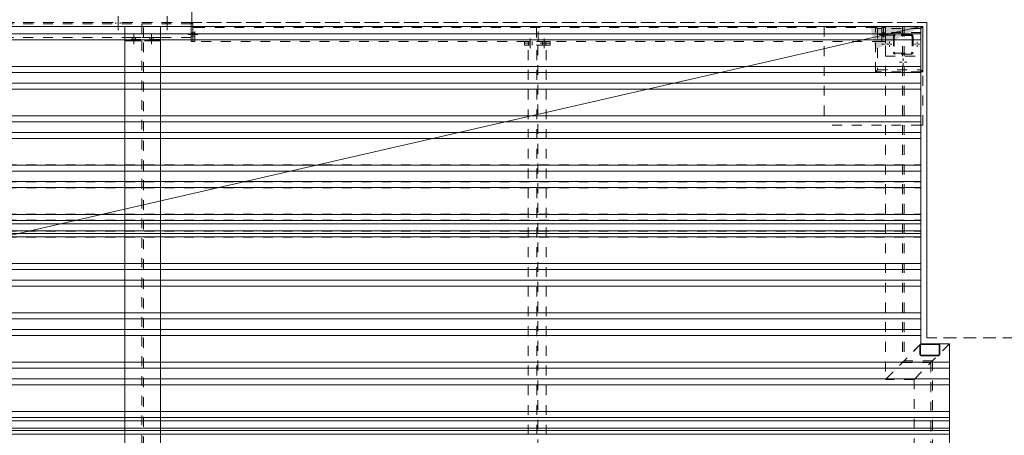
# Model space of a CAD drawing. Header units: millimetres. Extents: x -40 to 380, y -159 to 138.
# Tile 9 of 11: x 229 to 328, y 35 to 77. Entities that reach past the tile are written whole.
import ezdxf

# ---------------------------------------------------------------- set-up
doc = ezdxf.new("R2010")
doc.units = ezdxf.units.MM
for name, pattern in [('XKITLINE00', [0]), ('XKITLINE01', [4, 1, -1, 1, -1]), ('XKITLINE02', [4, 2, -2])]:
    doc.linetypes.add(name, pattern=pattern)
for name, color, linetype, lineweight in [('Grafický prvek', 3, 'Continuous', 0), ('Prvek', 2, 'Continuous', 0), ('Šroub', 3, 'Continuous', 0)]:
    doc.layers.add(name, color=color, linetype=linetype, lineweight=lineweight)

msp = doc.modelspace()

# ---------------------------------------------------------------- hatches: boundary and pattern name
at = {"layer": 'Grafický prvek'}
msp.add_hatch(color=2, dxfattribs=at).paths.add_polyline_path([(319.9, 76.8), (315.306, 74.463), (314.747, 76.9)], flags=17)

# ---------------------------------------------------------------- linework, layer by layer
at = {"layer": 'Grafický prvek', "color": 2, "linetype": 'XKITLINE00', "lineweight": 0}
msp.add_line((-0.8, 3.2), (319.9, 76.8), dxfattribs=at)
at = {"layer": 'Prvek', "color": 1, "linetype": 'XKITLINE01', "lineweight": 0}
for p, q in [((246, 93.2), (246, 77.2)), ((246, 77.2), (246, 93.2)), ((246, 93.2), (246, 77.2)), ((246, 77.2), (-4, 77.2)), ((245.9, 77.2), (133.2, 77.2)), ((245.9, 77.09), (133.2, 77.09)), ((240.92, 77.09), (240.92, 75.7)), ((241.08, 77.09), (240.92, 77.09)), ((241.08, 75.7), (241.08, 77.09)), ((245.9, 75.3), (245.9, 77.1)), ((320.5, 77.2), (246, 77.2)), ((246, 77.2), (320.5, 77.2)), ((320.5, 45.2), (320.5, 77.2)), ((320.5, 77.2), (320.5, 45.2)), ((245.9, 76.8), (245.9, 75.7)), ((246.1, 76.8), (246.1, 75.3)), ((246.3, 76.7), (246.1, 76.7)), ((246.1, 75.3), (246.1, 76.7)), ((315.94, 76.8), (246.3, 76.8)), ((246.3, 75.3), (246.3, 76.8)), ((246.3, 75.3), (246.3, 76.7)), ((246.3, 76.69), (315.94, 76.69)), ((280.92, 76.69), (280.92, 75.3)), ((281.08, 76.69), (280.92, 76.69)), ((281.08, 75.3), (281.08, 76.69)), ((310.1, 76.8), (310.1, 66.8)), ((319.9, 76.8), (310.1, 76.8)), ((315.3, 72.2), (315.3, 76.8)), ((319.9, 76.8), (315.3, 76.8)), ((315.3, 76.8), (315.5, 76.6)), ((319.9, 76.6), (315.5, 76.6)), ((315.5, 76.6), (315.5, 72.4)), ((319.9, 76.6), (315.5, 76.6)), ((315.5, 76.6), (315.5, 72.4)), ((315.94, 75.3), (315.94, 76.8)), ((315.94, 76.7), (315.94, 75.3)), ((315.94, 76.7), (316.1, 76.7)), ((316.1, 76.7), (316.1, 75.3)), ((316.1, 76.7), (316.3, 76.7)), ((316.1, 76.7), (316.1, 75.3)), ((316.3, 76.8), (316.3, 41)), ((316.3, 76.8), (319.9, 76.8)), ((316.3, 76.7), (316.3, 75.3)), ((319.9, 76.2), (316.3, 76.2)), ((316.3, 76.2), (316.3, 73.8)), ((318.01, 76.075), (316.3, 76.075)), ((316.3, 76.075), (316.3, 75.915)), ((316.3, 75.915), (318.01, 75.915)), ((317.115, 75.877), (317.1, 75.8)), ((317.229, 75.871), (317.208, 75.838)), ((317.3, 76), (317.223, 75.985)), ((317.262, 75.892), (317.229, 75.871)), ((317.3, 75.9), (317.262, 75.892)), ((318.9, 76), (317.3, 76)), ((318.9, 75.9), (317.3, 75.9)), ((318.01, 75.915), (318.01, 76.075)), ((318.015, 76.8), (318.015, 42.715)), ((318.185, 76.8), (318.185, 42.885)), ((318.977, 75.985), (318.9, 76)), ((318.938, 75.892), (318.9, 75.9)), ((318.971, 75.871), (318.938, 75.892)), ((318.992, 75.838), (318.971, 75.871)), ((319.1, 75.8), (319.085, 75.877)), ((320.1, 76.8), (319.9, 76.8)), ((319.9, 76.8), (319.9, 44.6)), ((319.9, 72.4), (319.9, 76.6)), ((319.9, 76.6), (319.9, 72.4)), ((319.9, 73.8), (319.9, 76.2)), ((320.1, 66.8), (320.1, 76.8)), ((245.9, 75.7), (133.2, 75.7)), ((242.8, 75.7), (239.2, 75.7)), ((239.2, 75.7), (239.2, 75.5)), ((242.8, 75.5), (239.2, 75.5)), ((239.2, 75.5), (239.2, 75.34)), ((242.8, 75.5), (239.2, 75.5)), ((242.8, 75.34), (239.2, 75.34)), ((239.2, 75.34), (242.8, 75.34)), ((239.2, 75.34), (239.2, 4.2)), ((240.915, 75.34), (240.915, 4.2)), ((240.92, 75.7), (241.08, 75.7)), ((241.085, 4.2), (241.085, 75.34)), ((242.8, 75.7), (242.8, 75.5)), ((242.8, 75.5), (242.8, 75.34)), ((242.8, 75.34), (242.8, 4.2)), ((246.1, 75.3), (245.9, 75.3)), ((246.3, 75.3), (246.1, 75.3)), ((315.94, 75.3), (246.3, 75.3)), ((282.3, 75.3), (279.7, 75.3)), ((279.7, 75.3), (279.7, 75.1)), ((282.3, 75.1), (279.7, 75.1)), ((279.7, 75.1), (279.7, 74.9)), ((282.3, 75.1), (279.7, 75.1)), ((282.3, 74.9), (279.7, 74.9)), ((280.09, 27.4), (280.09, 74.9)), ((281.91, 74.9), (280.09, 74.9)), ((280.92, 75.3), (281.08, 75.3)), ((280.947, 27.4), (280.947, 74.9)), ((281.053, 74.9), (281.053, 27.4)), ((281.91, 27.4), (281.91, 74.9)), ((282.3, 75.3), (282.3, 75.1)), ((282.3, 75.1), (282.3, 74.9)), ((315.94, 75.3), (316.1, 75.3)), ((316.1, 75.3), (316.3, 75.3)), ((317.1, 75.8), (317.1, 74.2)), ((317.208, 75.838), (317.2, 75.8)), ((317.2, 75.8), (317.2, 74.2)), ((319, 75.8), (318.992, 75.838)), ((319, 75.8), (319, 74.2)), ((319.1, 75.8), (319.1, 74.2)), ((317.1, 74.2), (317.115, 74.123)), ((317.2, 74.2), (317.208, 74.162)), ((317.208, 74.162), (317.229, 74.129)), ((317.223, 74.015), (317.3, 74)), ((317.229, 74.129), (317.262, 74.108)), ((317.262, 74.108), (317.3, 74.1)), ((317.3, 74.1), (318.9, 74.1)), ((318.9, 74), (317.3, 74)), ((318.9, 74.1), (318.938, 74.108)), ((318.9, 74), (318.977, 74.015)), ((318.938, 74.108), (318.971, 74.129)), ((318.971, 74.129), (318.992, 74.162)), ((318.992, 74.162), (319, 74.2)), ((319.085, 74.123), (319.1, 74.2)), ((316.3, 73.8), (319.9, 73.8)), ((315.5, 72.4), (315.3, 72.2)), ((319.9, 72.2), (315.3, 72.2)), ((315.5, 72.4), (319.9, 72.4)), ((315.5, 72.4), (319.9, 72.4)), ((319.9, 66.8), (310.1, 66.8)), ((319.9, 66.8), (320.1, 66.8)), ((349.2, 45.2), (320.5, 45.2)), ((320.5, 45.2), (349.2, 45.2)), ((316.3, 41), (319.9, 44.6)), ((319.9, 44.6), (316.3, 41)), ((322.8, 44.6), (319.2, 41)), ((322.8, 44.6), (319.2, 41)), ((319.8, 44.472), (319.81, 44.521)), ((319.8, 43.528), (319.8, 44.472)), ((319.81, 44.521), (319.837, 44.563)), ((319.837, 44.563), (319.879, 44.59)), ((319.869, 44.496), (319.864, 44.472)), ((319.864, 43.528), (319.864, 44.472)), ((319.883, 44.517), (319.869, 44.496)), ((319.879, 44.59), (319.928, 44.6)), ((319.904, 44.531), (319.883, 44.517)), ((319.9, 44.6), (322.8, 44.6)), ((319.928, 44.536), (319.904, 44.531)), ((319.928, 44.6), (321.672, 44.6)), ((319.928, 44.536), (321.672, 44.536)), ((321.672, 44.6), (321.721, 44.59)), ((321.696, 44.531), (321.672, 44.536)), ((321.717, 44.517), (321.696, 44.531)), ((321.731, 44.496), (321.717, 44.517)), ((321.721, 44.59), (321.763, 44.563)), ((321.736, 44.472), (321.731, 44.496)), ((321.736, 43.528), (321.736, 44.472)), ((321.763, 44.563), (321.79, 44.521)), ((321.79, 44.521), (321.8, 44.472)), ((321.8, 43.528), (321.8, 44.472)), ((322.8, 4.2), (322.8, 44.6)), ((319.81, 43.479), (319.8, 43.528)), ((319.837, 43.437), (319.81, 43.479)), ((319.879, 43.41), (319.837, 43.437)), ((319.864, 43.528), (319.869, 43.504)), ((319.869, 43.504), (319.883, 43.483)), ((319.928, 43.4), (319.879, 43.41)), ((319.883, 43.483), (319.904, 43.469)), ((319.904, 43.469), (319.928, 43.464)), ((319.928, 43.464), (321.672, 43.464)), ((319.928, 43.4), (321.672, 43.4)), ((321.672, 43.464), (321.696, 43.469)), ((321.721, 43.41), (321.672, 43.4)), ((321.696, 43.469), (321.717, 43.483)), ((321.717, 43.483), (321.731, 43.504)), ((321.763, 43.437), (321.721, 43.41)), ((321.731, 43.504), (321.736, 43.528)), ((321.79, 43.479), (321.763, 43.437)), ((321.8, 43.528), (321.79, 43.479)), ((318.015, 42.715), (320.915, 42.715)), ((321.085, 42.885), (318.185, 42.885)), ((320.915, 42.715), (320.915, 4.2)), ((321.085, 42.885), (321.085, 4.2)), ((319.2, 41), (316.3, 41)), ((319.2, 41), (319.2, 4.2))]:
    msp.add_line(p, q, dxfattribs=at)
at = {"layer": 'Prvek', "color": 1, "linetype": 'XKITLINE00', "lineweight": 0}
for p, q in [((245.9, 77.2), (245.9, 76.8)), ((246.1, 77.1), (245.9, 77.1)), ((246.1, 77.1), (246.1, 76.8)), ((319.81, 44.521), (319.8, 44.472)), ((319.8, 43.528), (319.8, 44.472)), ((319.837, 44.563), (319.81, 44.521)), ((319.879, 44.59), (319.837, 44.563)), ((319.864, 44.472), (319.869, 44.496)), ((319.864, 43.528), (319.864, 44.472)), ((319.869, 44.496), (319.883, 44.517)), ((319.928, 44.6), (319.879, 44.59)), ((319.883, 44.517), (319.904, 44.531)), ((319.904, 44.531), (319.928, 44.536)), ((319.928, 44.6), (321.672, 44.6)), ((319.928, 44.536), (321.672, 44.536)), ((321.721, 44.59), (321.672, 44.6)), ((321.672, 44.536), (321.696, 44.531)), ((321.696, 44.531), (321.717, 44.517)), ((321.717, 44.517), (321.731, 44.496)), ((321.763, 44.563), (321.721, 44.59)), ((321.731, 44.496), (321.736, 44.472)), ((321.736, 43.528), (321.736, 44.472)), ((321.79, 44.521), (321.763, 44.563)), ((321.8, 44.472), (321.79, 44.521)), ((321.8, 43.528), (321.8, 44.472)), ((319.8, 43.528), (319.81, 43.479)), ((319.81, 43.479), (319.837, 43.437)), ((319.837, 43.437), (319.879, 43.41)), ((319.869, 43.504), (319.864, 43.528)), ((319.883, 43.483), (319.869, 43.504)), ((319.879, 43.41), (319.928, 43.4)), ((319.904, 43.469), (319.883, 43.483)), ((319.928, 43.464), (319.904, 43.469)), ((319.928, 43.464), (321.672, 43.464)), ((319.928, 43.4), (321.672, 43.4)), ((321.696, 43.469), (321.672, 43.464)), ((321.672, 43.4), (321.721, 43.41)), ((321.717, 43.483), (321.696, 43.469)), ((321.731, 43.504), (321.717, 43.483)), ((321.721, 43.41), (321.763, 43.437)), ((321.736, 43.528), (321.731, 43.504)), ((321.763, 43.437), (321.79, 43.479)), ((321.79, 43.479), (321.8, 43.528))]:
    msp.add_line(p, q, dxfattribs=at)
at = {"layer": 'Prvek', "color": 3, "linetype": 'XKITLINE00', "lineweight": 0}
for p, q in [((242.8, 76.8), (179.2, 76.8)), ((179.2, 76.064), (242.8, 76.064)), ((239.2, 76.8), (239.2, 55.815)), ((319.9, 76.8), (239.2, 76.8)), ((239.2, 76.064), (319.9, 76.064)), ((242.8, 76.8), (242.8, 55.815)), ((320.1, 76.8), (319.9, 76.6)), ((320.1, 76.8), (319.9, 76.8)), ((319.9, 76.8), (319.9, 55.815)), ((320.1, 76.8), (320.1, 72.2)), ((179.2, 75.454), (242.8, 75.454)), ((239.2, 75.454), (319.9, 75.454)), ((179.2, 72.746), (242.8, 72.746)), ((179.2, 72.136), (242.8, 72.136)), ((239.2, 72.746), (319.9, 72.746)), ((239.2, 72.136), (319.9, 72.136)), ((319.9, 72.4), (320.1, 72.2)), ((320.1, 72.2), (319.9, 72.2)), ((179.2, 71.064), (242.8, 71.064)), ((239.2, 71.064), (319.9, 71.064)), ((179.2, 70.454), (242.8, 70.454)), ((239.2, 70.454), (319.9, 70.454)), ((179.2, 67.746), (242.8, 67.746)), ((179.2, 67.136), (242.8, 67.136)), ((239.2, 67.746), (319.9, 67.746)), ((239.2, 67.136), (319.9, 67.136)), ((179.2, 66.064), (242.8, 66.064)), ((239.2, 66.064), (319.9, 66.064)), ((179.2, 65.454), (242.8, 65.454)), ((239.2, 65.454), (319.9, 65.454)), ((179.2, 62.746), (242.8, 62.746)), ((179.2, 62.136), (242.8, 62.136)), ((239.2, 62.746), (319.9, 62.746)), ((239.2, 62.136), (319.9, 62.136)), ((179.2, 61.064), (242.8, 61.064)), ((239.2, 61.064), (319.9, 61.064)), ((179.2, 60.454), (242.8, 60.454)), ((239.2, 60.454), (319.9, 60.454)), ((179.2, 57.746), (242.8, 57.746)), ((179.2, 57.136), (242.8, 57.136)), ((239.2, 57.746), (319.9, 57.746)), ((239.2, 57.136), (319.9, 57.136)), ((242.8, 56.8), (179.2, 56.8)), ((179.2, 56.064), (242.8, 56.064)), ((179.2, 56.064), (242.8, 56.064)), ((239.2, 56.8), (239.2, 35.815)), ((319.9, 56.8), (239.2, 56.8)), ((239.2, 56.064), (319.9, 56.064)), ((239.2, 56.064), (319.9, 56.064)), ((242.8, 56.8), (242.8, 35.815)), ((319.9, 56.8), (319.9, 44.6)), ((179.2, 55.815), (242.8, 55.815)), ((179.2, 55.454), (242.8, 55.454)), ((239.2, 55.815), (319.9, 55.815)), ((239.2, 55.454), (319.9, 55.454)), ((179.2, 52.746), (242.8, 52.746)), ((179.2, 52.136), (242.8, 52.136)), ((239.2, 52.746), (319.9, 52.746)), ((239.2, 52.136), (319.9, 52.136)), ((179.2, 51.064), (242.8, 51.064)), ((239.2, 51.064), (319.9, 51.064)), ((179.2, 50.454), (242.8, 50.454)), ((239.2, 50.454), (319.9, 50.454)), ((179.2, 47.746), (242.8, 47.746)), ((179.2, 47.136), (242.8, 47.136)), ((239.2, 47.746), (319.9, 47.746)), ((239.2, 47.136), (319.9, 47.136)), ((179.2, 46.064), (242.8, 46.064)), ((239.2, 46.064), (319.9, 46.064)), ((179.2, 45.454), (242.8, 45.454)), ((239.2, 45.454), (319.9, 45.454)), ((319.928, 44.6), (319.9, 44.6)), ((322.8, 44.6), (321.672, 44.6)), ((322.8, 44.6), (322.8, 35.815)), ((179.2, 42.746), (242.8, 42.746)), ((179.2, 42.136), (242.8, 42.136)), ((239.2, 42.746), (322.8, 42.746)), ((239.2, 42.136), (322.8, 42.136)), ((179.2, 41.064), (242.8, 41.064)), ((239.2, 41.064), (322.8, 41.064)), ((179.2, 40.454), (242.8, 40.454)), ((239.2, 40.454), (322.8, 40.454)), ((179.2, 37.746), (242.8, 37.746)), ((179.2, 37.136), (242.8, 37.136)), ((239.2, 37.746), (322.8, 37.746)), ((239.2, 37.136), (322.8, 37.136)), ((242.8, 36.8), (179.2, 36.8)), ((179.2, 36.064), (242.8, 36.064)), ((179.2, 36.064), (242.8, 36.064)), ((239.2, 36.8), (239.2, 15.815)), ((322.8, 36.8), (239.2, 36.8)), ((239.2, 36.064), (322.8, 36.064)), ((239.2, 36.064), (322.8, 36.064)), ((242.8, 36.8), (242.8, 15.815)), ((322.8, 36.8), (322.8, 15.815)), ((179.2, 35.815), (242.8, 35.815)), ((179.2, 35.454), (242.8, 35.454)), ((239.2, 35.815), (322.8, 35.815)), ((239.2, 35.454), (322.8, 35.454))]:
    msp.add_line(p, q, dxfattribs=at)
at = {"layer": 'Prvek', "color": 7, "linetype": 'XKITLINE01', "lineweight": 0}
for p, q in [((179.2, 76.056), (242.8, 76.056)), ((239.2, 76.056), (319.9, 76.056)), ((179.2, 75.446), (242.8, 75.446)), ((239.2, 75.446), (319.9, 75.446)), ((179.2, 72.754), (242.8, 72.754)), ((179.2, 72.144), (242.8, 72.144)), ((239.2, 72.754), (319.9, 72.754)), ((239.2, 72.144), (319.9, 72.144)), ((179.2, 71.056), (242.8, 71.056)), ((239.2, 71.056), (319.9, 71.056)), ((179.2, 70.446), (242.8, 70.446)), ((239.2, 70.446), (319.9, 70.446)), ((179.2, 67.754), (242.8, 67.754)), ((179.2, 67.144), (242.8, 67.144)), ((239.2, 67.754), (319.9, 67.754)), ((239.2, 67.144), (319.9, 67.144)), ((179.2, 66.056), (242.8, 66.056)), ((239.2, 66.056), (319.9, 66.056)), ((179.2, 65.446), (242.8, 65.446)), ((239.2, 65.446), (319.9, 65.446)), ((179.2, 62.754), (242.8, 62.754)), ((179.2, 62.144), (242.8, 62.144)), ((239.2, 62.754), (319.9, 62.754)), ((239.2, 62.144), (319.9, 62.144)), ((179.2, 61.056), (242.8, 61.056)), ((239.2, 61.056), (319.9, 61.056)), ((179.2, 60.446), (242.8, 60.446)), ((239.2, 60.446), (319.9, 60.446)), ((179.2, 57.754), (242.8, 57.754)), ((179.2, 57.144), (242.8, 57.144)), ((239.2, 57.754), (319.9, 57.754)), ((239.2, 57.144), (319.9, 57.144)), ((179.2, 56.056), (242.8, 56.056)), ((179.2, 56.056), (242.8, 56.056)), ((239.2, 56.056), (319.9, 56.056)), ((239.2, 56.056), (319.9, 56.056)), ((179.2, 55.802), (242.8, 55.802)), ((179.2, 55.446), (242.8, 55.446)), ((239.2, 55.815), (239.2, 55.802)), ((239.2, 55.802), (239.2, 55.815)), ((239.2, 55.802), (319.9, 55.802)), ((239.2, 55.446), (319.9, 55.446)), ((242.8, 55.802), (242.8, 55.815)), ((242.8, 55.815), (242.8, 55.802)), ((319.9, 55.802), (319.9, 55.815)), ((319.9, 55.815), (319.9, 55.802)), ((179.2, 52.754), (242.8, 52.754)), ((179.2, 52.144), (242.8, 52.144)), ((239.2, 52.754), (319.9, 52.754)), ((239.2, 52.144), (319.9, 52.144)), ((179.2, 51.056), (242.8, 51.056)), ((239.2, 51.056), (319.9, 51.056)), ((179.2, 50.446), (242.8, 50.446)), ((239.2, 50.446), (319.9, 50.446)), ((179.2, 47.754), (242.8, 47.754)), ((179.2, 47.144), (242.8, 47.144)), ((239.2, 47.754), (319.9, 47.754)), ((239.2, 47.144), (319.9, 47.144)), ((179.2, 46.056), (242.8, 46.056)), ((239.2, 46.056), (319.9, 46.056)), ((179.2, 45.446), (242.8, 45.446)), ((239.2, 45.446), (319.9, 45.446)), ((321.672, 44.6), (319.928, 44.6)), ((179.2, 42.754), (242.8, 42.754)), ((179.2, 42.144), (242.8, 42.144)), ((239.2, 42.754), (322.8, 42.754)), ((239.2, 42.144), (322.8, 42.144)), ((322.8, 42.754), (322.8, 42.746)), ((179.2, 41.056), (242.8, 41.056)), ((239.2, 41.056), (322.8, 41.056)), ((179.2, 40.446), (242.8, 40.446)), ((239.2, 40.446), (322.8, 40.446)), ((179.2, 37.754), (242.8, 37.754)), ((179.2, 37.144), (242.8, 37.144)), ((239.2, 37.754), (322.8, 37.754)), ((239.2, 37.144), (322.8, 37.144)), ((179.2, 36.056), (242.8, 36.056)), ((179.2, 36.056), (242.8, 36.056)), ((239.2, 36.056), (322.8, 36.056)), ((239.2, 36.056), (322.8, 36.056)), ((179.2, 35.802), (242.8, 35.802)), ((179.2, 35.446), (242.8, 35.446)), ((239.2, 35.815), (239.2, 35.802)), ((239.2, 35.802), (239.2, 35.815)), ((239.2, 35.802), (322.8, 35.802)), ((239.2, 35.446), (322.8, 35.446)), ((242.8, 35.802), (242.8, 35.815)), ((242.8, 35.815), (242.8, 35.802)), ((322.8, 35.802), (322.8, 35.815)), ((322.8, 35.815), (322.8, 35.802))]:
    msp.add_line(p, q, dxfattribs=at)
at = {"layer": 'Prvek', "color": 1, "linetype": 'XKITLINE01', "lineweight": 0}
for centre, start, end in [((317.3, 75.8), 112.5, 157.5), ((318.9, 75.8), 22.5, 67.5), ((317.3, 74.2), 202.5, 247.5), ((318.9, 74.2), 292.5, 337.5)]:
    msp.add_arc(centre, 0.2, start, end, dxfattribs=at)
at = {"layer": 'Šroub', "color": 7, "linetype": 'XKITLINE02', "lineweight": 0}
for p, q in [((238.5, 77.865), (238.5, 76.425)), ((243.5, 77.865), (243.5, 76.425)), ((238.28, 77.2), (238.28, 77.09)), ((238.72, 77.2), (238.72, 77.09)), ((243.28, 77.2), (243.28, 77.09)), ((243.72, 77.2), (243.72, 77.09)), ((240.1, 76.02), (240.1, 75.02)), ((240.1, 76.02), (240.1, 75.02)), ((241.9, 76.02), (241.9, 75.02)), ((241.9, 76.02), (241.9, 75.02)), ((246.6, 76), (245.6, 76)), ((246.6, 76), (245.6, 76)), ((246.1, 76.18), (245.9, 76.18)), ((246.1, 76.18), (245.9, 76.18)), ((246.3, 76.18), (246.1, 76.18)), ((246.3, 76.18), (246.1, 76.18)), ((315.62, 76), (316.62, 76)), ((315.62, 76), (316.62, 76)), ((315.94, 76.18), (316.1, 76.18)), ((315.94, 76.18), (316.1, 76.18)), ((316.1, 76.18), (316.3, 76.18)), ((316.1, 76.18), (316.3, 76.18)), ((239.92, 75.7), (239.92, 75.5)), ((239.92, 75.7), (239.92, 75.5)), ((239.92, 75.5), (239.92, 75.34)), ((239.92, 75.5), (239.92, 75.34)), ((240.28, 75.7), (240.28, 75.5)), ((240.28, 75.7), (240.28, 75.5)), ((240.28, 75.5), (240.28, 75.34)), ((240.28, 75.5), (240.28, 75.34)), ((241.72, 75.7), (241.72, 75.5)), ((241.72, 75.7), (241.72, 75.5)), ((241.72, 75.5), (241.72, 75.34)), ((241.72, 75.5), (241.72, 75.34)), ((242.08, 75.7), (242.08, 75.5)), ((242.08, 75.7), (242.08, 75.5)), ((242.08, 75.5), (242.08, 75.34)), ((242.08, 75.5), (242.08, 75.34)), ((246.1, 75.82), (245.9, 75.82)), ((246.1, 75.82), (245.9, 75.82)), ((246.3, 75.82), (246.1, 75.82)), ((246.3, 75.82), (246.1, 75.82)), ((280.12, 75.3), (280.12, 75.1)), ((280.12, 75.3), (280.12, 75.1)), ((280.12, 75.1), (280.12, 74.9)), ((280.12, 75.1), (280.12, 74.9)), ((280.3, 75.6), (280.3, 74.6)), ((280.3, 75.6), (280.3, 74.6)), ((280.48, 75.3), (280.48, 75.1)), ((280.48, 75.3), (280.48, 75.1)), ((280.48, 75.1), (280.48, 74.9)), ((280.48, 75.1), (280.48, 74.9)), ((281.52, 75.3), (281.52, 75.1)), ((281.52, 75.3), (281.52, 75.1)), ((281.52, 75.1), (281.52, 74.9)), ((281.52, 75.1), (281.52, 74.9)), ((281.7, 75.6), (281.7, 74.6)), ((281.7, 75.6), (281.7, 74.6)), ((281.88, 75.3), (281.88, 75.1)), ((281.88, 75.3), (281.88, 75.1)), ((281.88, 75.1), (281.88, 74.9)), ((281.88, 75.1), (281.88, 74.9)), ((315.94, 75.82), (316.1, 75.82)), ((315.94, 75.82), (316.1, 75.82)), ((316.1, 75.82), (316.3, 75.82)), ((316.1, 75.82), (316.3, 75.82))]:
    msp.add_line(p, q, dxfattribs=at)
at = {"layer": 'Šroub', "color": 7, "linetype": 'XKITLINE00', "lineweight": 0}
for p, q in [((315.94, 75), (316.18, 75)), ((316.3, 75.36), (316.3, 75.12)), ((316.3, 74.64), (316.3, 74.88)), ((316.66, 75), (316.42, 75)), ((316.44, 75), (316.613, 75)), ((316.7, 75.26), (316.7, 75.087)), ((316.7, 74.74), (316.7, 74.913)), ((316.96, 75), (316.787, 75)), ((319.24, 75), (319.413, 75)), ((319.5, 75.26), (319.5, 75.087)), ((319.5, 74.74), (319.5, 74.913)), ((319.76, 75), (319.587, 75)), ((317.74, 73.2), (317.98, 73.2)), ((318.1, 73.56), (318.1, 73.32)), ((318.1, 72.84), (318.1, 73.08)), ((318.46, 73.2), (318.22, 73.2))]:
    msp.add_line(p, q, dxfattribs=at)

doc.saveas('drawing.dxf')
